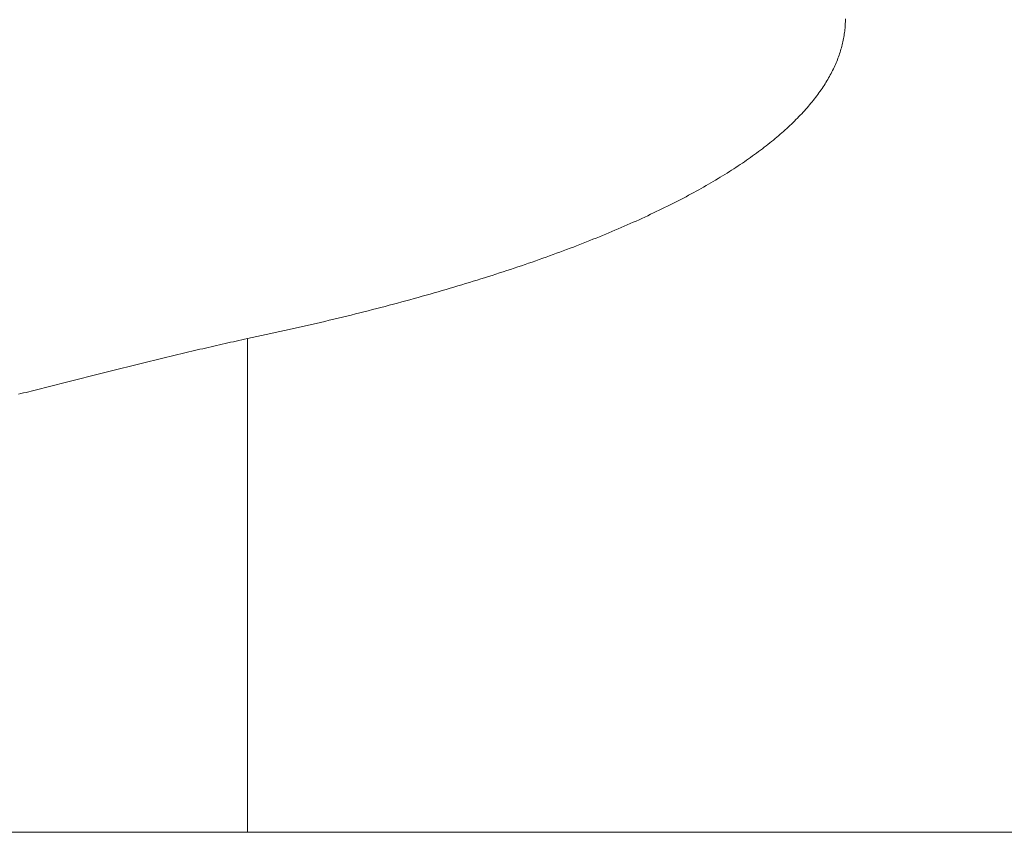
# Model space of a CAD drawing. Header units: millimetres. Extents: x 204754 to 499005, y -178579 to -103222.
# Tile 12 of 178: x 220376 to 220418, y -134130 to -134095. Entities that reach past the tile are written whole.
import ezdxf

# ---------------------------------------------------------------- set-up
doc = ezdxf.new("R2010")
doc.units = ezdxf.units.MM
doc.header["$MEASUREMENT"] = 0
doc.layers.get('0').update_dxf_attribs({"color": 252, "lineweight": 5})
doc.layers.add('P-SANR-FIXT_Nr_pióra__47', color=252, linetype='Continuous', lineweight=5)

# ---------------------------------------------------------------- blocks, each defined once
blk = doc.blocks.new('podkład 20251118')
at = {"layer": 'P-SANR-FIXT_Nr_pióra__47', "color": 252, "linetype": 'Continuous', "lineweight": 5}
for p, q in [((220411.321, -134095.45), (220411.317, -134095.515)), ((220411.321, -134095.45), (220411.317, -134095.515)), ((220411.323, -134095.384), (220411.321, -134095.45)), ((220411.323, -134095.384), (220411.321, -134095.45)), ((220411.325, -134095.319), (220411.323, -134095.384)), ((220411.325, -134095.319), (220411.323, -134095.384)), ((220411.325, -134095.253), (220411.325, -134095.319)), ((220411.325, -134095.253), (220411.325, -134095.319)), ((220411.277, -134095.908), (220411.267, -134095.973)), ((220411.277, -134095.908), (220411.267, -134095.973)), ((220411.286, -134095.843), (220411.277, -134095.908)), ((220411.286, -134095.843), (220411.277, -134095.908)), ((220411.295, -134095.777), (220411.286, -134095.843)), ((220411.295, -134095.777), (220411.286, -134095.843)), ((220411.302, -134095.712), (220411.295, -134095.777)), ((220411.302, -134095.712), (220411.295, -134095.777)), ((220411.308, -134095.646), (220411.302, -134095.712)), ((220411.308, -134095.646), (220411.302, -134095.712)), ((220411.313, -134095.581), (220411.308, -134095.646)), ((220411.313, -134095.581), (220411.308, -134095.646)), ((220411.317, -134095.515), (220411.313, -134095.581)), ((220411.317, -134095.515), (220411.313, -134095.581)), ((220411.203, -134096.3), (220411.187, -134096.366)), ((220411.203, -134096.3), (220411.187, -134096.366)), ((220411.218, -134096.235), (220411.203, -134096.3)), ((220411.218, -134096.235), (220411.203, -134096.3)), ((220411.232, -134096.17), (220411.218, -134096.235)), ((220411.232, -134096.17), (220411.218, -134096.235)), ((220411.244, -134096.104), (220411.232, -134096.17)), ((220411.244, -134096.104), (220411.232, -134096.17)), ((220411.256, -134096.039), (220411.244, -134096.104)), ((220411.256, -134096.039), (220411.244, -134096.104)), ((220411.267, -134095.973), (220411.256, -134096.039)), ((220411.267, -134095.973), (220411.256, -134096.039)), ((220411.073, -134096.757), (220411.05, -134096.823)), ((220411.073, -134096.757), (220411.05, -134096.823)), ((220411.094, -134096.692), (220411.073, -134096.757)), ((220411.094, -134096.692), (220411.073, -134096.757)), ((220411.115, -134096.627), (220411.094, -134096.692)), ((220411.115, -134096.627), (220411.094, -134096.692)), ((220411.134, -134096.562), (220411.115, -134096.627)), ((220411.134, -134096.562), (220411.115, -134096.627)), ((220411.153, -134096.496), (220411.134, -134096.562)), ((220411.153, -134096.496), (220411.134, -134096.562)), ((220411.171, -134096.431), (220411.153, -134096.496)), ((220411.171, -134096.431), (220411.153, -134096.496)), ((220411.187, -134096.366), (220411.171, -134096.431)), ((220411.187, -134096.366), (220411.171, -134096.431)), ((220410.924, -134097.149), (220410.896, -134097.214)), ((220410.924, -134097.149), (220410.896, -134097.214)), ((220410.951, -134097.083), (220410.924, -134097.149)), ((220410.951, -134097.083), (220410.924, -134097.149)), ((220410.977, -134097.018), (220410.951, -134097.083)), ((220410.977, -134097.018), (220410.951, -134097.083)), ((220411.003, -134096.953), (220410.977, -134097.018)), ((220411.003, -134096.953), (220410.977, -134097.018)), ((220411.027, -134096.888), (220411.003, -134096.953)), ((220411.027, -134096.888), (220411.003, -134096.953)), ((220411.05, -134096.823), (220411.027, -134096.888)), ((220411.05, -134096.823), (220411.027, -134096.888)), ((220410.707, -134097.604), (220410.672, -134097.669)), ((220410.707, -134097.604), (220410.672, -134097.669)), ((220410.741, -134097.539), (220410.707, -134097.604)), ((220410.741, -134097.539), (220410.707, -134097.604)), ((220410.774, -134097.474), (220410.741, -134097.539)), ((220410.774, -134097.474), (220410.741, -134097.539)), ((220410.806, -134097.409), (220410.774, -134097.474)), ((220410.806, -134097.409), (220410.774, -134097.474)), ((220410.837, -134097.344), (220410.806, -134097.409)), ((220410.837, -134097.344), (220410.806, -134097.409)), ((220410.867, -134097.279), (220410.837, -134097.344)), ((220410.867, -134097.279), (220410.837, -134097.344)), ((220410.896, -134097.214), (220410.867, -134097.279)), ((220410.896, -134097.214), (220410.867, -134097.279)), ((220410.484, -134097.992), (220410.444, -134098.057)), ((220410.484, -134097.992), (220410.444, -134098.057)), ((220410.524, -134097.928), (220410.484, -134097.992)), ((220410.524, -134097.928), (220410.484, -134097.992)), ((220410.562, -134097.863), (220410.524, -134097.928)), ((220410.562, -134097.863), (220410.524, -134097.928)), ((220410.6, -134097.798), (220410.562, -134097.863)), ((220410.6, -134097.798), (220410.562, -134097.863)), ((220410.637, -134097.733), (220410.6, -134097.798)), ((220410.637, -134097.733), (220410.6, -134097.798)), ((220410.672, -134097.669), (220410.637, -134097.733)), ((220410.672, -134097.669), (220410.637, -134097.733)), ((220410.182, -134098.444), (220410.135, -134098.509)), ((220410.182, -134098.444), (220410.135, -134098.509)), ((220410.228, -134098.38), (220410.182, -134098.444)), ((220410.228, -134098.38), (220410.182, -134098.444)), ((220410.273, -134098.316), (220410.228, -134098.38)), ((220410.273, -134098.316), (220410.228, -134098.38)), ((220410.317, -134098.251), (220410.273, -134098.316)), ((220410.317, -134098.251), (220410.273, -134098.316)), ((220410.36, -134098.186), (220410.317, -134098.251)), ((220410.36, -134098.186), (220410.317, -134098.251)), ((220410.403, -134098.122), (220410.36, -134098.186)), ((220410.403, -134098.122), (220410.36, -134098.186)), ((220410.444, -134098.057), (220410.403, -134098.122)), ((220410.444, -134098.057), (220410.403, -134098.122)), ((220409.833, -134098.894), (220409.779, -134098.959)), ((220409.833, -134098.894), (220409.779, -134098.959)), ((220409.885, -134098.83), (220409.833, -134098.894)), ((220409.885, -134098.83), (220409.833, -134098.894)), ((220409.937, -134098.766), (220409.885, -134098.83)), ((220409.937, -134098.766), (220409.885, -134098.83)), ((220409.988, -134098.702), (220409.937, -134098.766)), ((220409.988, -134098.702), (220409.937, -134098.766)), ((220410.038, -134098.638), (220409.988, -134098.702)), ((220410.038, -134098.638), (220409.988, -134098.702)), ((220410.087, -134098.573), (220410.038, -134098.638)), ((220410.087, -134098.573), (220410.038, -134098.638)), ((220410.135, -134098.509), (220410.087, -134098.573)), ((220410.135, -134098.509), (220410.087, -134098.573)), ((220409.497, -134099.278), (220409.438, -134099.342)), ((220409.497, -134099.278), (220409.438, -134099.342)), ((220409.556, -134099.214), (220409.497, -134099.278)), ((220409.556, -134099.214), (220409.497, -134099.278)), ((220409.613, -134099.15), (220409.556, -134099.214)), ((220409.613, -134099.15), (220409.556, -134099.214)), ((220409.669, -134099.087), (220409.613, -134099.15)), ((220409.669, -134099.087), (220409.613, -134099.15)), ((220409.725, -134099.023), (220409.669, -134099.087)), ((220409.725, -134099.023), (220409.669, -134099.087)), ((220409.779, -134098.959), (220409.725, -134099.023)), ((220409.779, -134098.959), (220409.725, -134099.023)), ((220409.064, -134099.724), (220408.998, -134099.787)), ((220409.064, -134099.724), (220408.998, -134099.787)), ((220409.128, -134099.66), (220409.064, -134099.724)), ((220409.128, -134099.66), (220409.064, -134099.724)), ((220409.192, -134099.597), (220409.128, -134099.66)), ((220409.192, -134099.597), (220409.128, -134099.66)), ((220409.255, -134099.533), (220409.192, -134099.597)), ((220409.255, -134099.533), (220409.192, -134099.597)), ((220409.317, -134099.469), (220409.255, -134099.533)), ((220409.317, -134099.469), (220409.255, -134099.533)), ((220409.378, -134099.406), (220409.317, -134099.469)), ((220409.378, -134099.406), (220409.317, -134099.469)), ((220409.438, -134099.342), (220409.378, -134099.406)), ((220409.438, -134099.342), (220409.378, -134099.406)), ((220408.584, -134100.166), (220408.512, -134100.229)), ((220408.584, -134100.166), (220408.512, -134100.229)), ((220408.656, -134100.103), (220408.584, -134100.166)), ((220408.656, -134100.103), (220408.584, -134100.166)), ((220408.726, -134100.04), (220408.656, -134100.103)), ((220408.726, -134100.04), (220408.656, -134100.103)), ((220408.795, -134099.977), (220408.726, -134100.04)), ((220408.795, -134099.977), (220408.726, -134100.04)), ((220408.864, -134099.914), (220408.795, -134099.977)), ((220408.864, -134099.914), (220408.795, -134099.977)), ((220408.931, -134099.85), (220408.864, -134099.914)), ((220408.931, -134099.85), (220408.864, -134099.914)), ((220408.998, -134099.787), (220408.931, -134099.85)), ((220408.998, -134099.787), (220408.931, -134099.85)), ((220408.138, -134100.543), (220408.06, -134100.605)), ((220408.138, -134100.543), (220408.06, -134100.605)), ((220408.215, -134100.48), (220408.138, -134100.543)), ((220408.215, -134100.48), (220408.138, -134100.543)), ((220408.29, -134100.417), (220408.215, -134100.48)), ((220408.29, -134100.417), (220408.215, -134100.48)), ((220408.365, -134100.355), (220408.29, -134100.417)), ((220408.365, -134100.355), (220408.29, -134100.417)), ((220408.439, -134100.292), (220408.365, -134100.355)), ((220408.439, -134100.292), (220408.365, -134100.355)), ((220408.512, -134100.229), (220408.439, -134100.292)), ((220408.512, -134100.229), (220408.439, -134100.292)), ((220407.576, -134100.979), (220407.492, -134101.041)), ((220407.576, -134100.979), (220407.492, -134101.041)), ((220407.659, -134100.917), (220407.576, -134100.979)), ((220407.659, -134100.917), (220407.576, -134100.979)), ((220407.741, -134100.855), (220407.659, -134100.917)), ((220407.741, -134100.855), (220407.659, -134100.917)), ((220407.822, -134100.792), (220407.741, -134100.855)), ((220407.822, -134100.792), (220407.741, -134100.855)), ((220407.902, -134100.73), (220407.822, -134100.792)), ((220407.902, -134100.73), (220407.822, -134100.792)), ((220407.982, -134100.668), (220407.902, -134100.73)), ((220407.982, -134100.668), (220407.902, -134100.73)), ((220408.06, -134100.605), (220407.982, -134100.668)), ((220408.06, -134100.605), (220407.982, -134100.668)), ((220406.969, -134101.412), (220406.879, -134101.473)), ((220406.969, -134101.412), (220406.879, -134101.473)), ((220407.058, -134101.35), (220406.969, -134101.412)), ((220407.058, -134101.35), (220406.969, -134101.412)), ((220407.147, -134101.288), (220407.058, -134101.35)), ((220407.147, -134101.288), (220407.058, -134101.35)), ((220407.234, -134101.227), (220407.147, -134101.288)), ((220407.234, -134101.227), (220407.147, -134101.288)), ((220407.321, -134101.165), (220407.234, -134101.227)), ((220407.321, -134101.165), (220407.234, -134101.227)), ((220407.407, -134101.103), (220407.321, -134101.165)), ((220407.407, -134101.103), (220407.321, -134101.165)), ((220407.492, -134101.041), (220407.407, -134101.103)), ((220407.492, -134101.041), (220407.407, -134101.103)), ((220406.318, -134101.84), (220406.222, -134101.901)), ((220406.318, -134101.84), (220406.222, -134101.901)), ((220406.414, -134101.779), (220406.318, -134101.84)), ((220406.414, -134101.779), (220406.318, -134101.84)), ((220406.509, -134101.718), (220406.414, -134101.779)), ((220406.509, -134101.718), (220406.414, -134101.779)), ((220406.602, -134101.657), (220406.509, -134101.718)), ((220406.602, -134101.657), (220406.509, -134101.718)), ((220406.695, -134101.596), (220406.602, -134101.657)), ((220406.695, -134101.596), (220406.602, -134101.657)), ((220406.787, -134101.534), (220406.695, -134101.596)), ((220406.787, -134101.534), (220406.695, -134101.596)), ((220406.879, -134101.473), (220406.787, -134101.534)), ((220406.879, -134101.473), (220406.787, -134101.534)), ((220405.624, -134102.264), (220405.521, -134102.325)), ((220405.624, -134102.264), (220405.521, -134102.325)), ((220405.726, -134102.204), (220405.624, -134102.264)), ((220405.726, -134102.204), (220405.624, -134102.264)), ((220405.827, -134102.144), (220405.726, -134102.204)), ((220405.827, -134102.144), (220405.726, -134102.204)), ((220405.927, -134102.083), (220405.827, -134102.144)), ((220405.927, -134102.083), (220405.827, -134102.144)), ((220406.026, -134102.022), (220405.927, -134102.083)), ((220406.026, -134102.022), (220405.927, -134102.083)), ((220406.124, -134101.962), (220406.026, -134102.022)), ((220406.124, -134101.962), (220406.026, -134102.022)), ((220406.222, -134101.901), (220406.124, -134101.962)), ((220406.222, -134101.901), (220406.124, -134101.962)), ((220404.887, -134102.684), (220404.778, -134102.744)), ((220404.887, -134102.684), (220404.778, -134102.744)), ((220404.995, -134102.624), (220404.887, -134102.684)), ((220404.995, -134102.624), (220404.887, -134102.684)), ((220405.102, -134102.565), (220404.995, -134102.624)), ((220405.102, -134102.565), (220404.995, -134102.624)), ((220405.208, -134102.505), (220405.102, -134102.565)), ((220405.208, -134102.505), (220405.102, -134102.565)), ((220405.313, -134102.445), (220405.208, -134102.505)), ((220405.313, -134102.445), (220405.208, -134102.505)), ((220405.418, -134102.385), (220405.313, -134102.445)), ((220405.418, -134102.385), (220405.313, -134102.445)), ((220405.521, -134102.325), (220405.418, -134102.385)), ((220405.521, -134102.325), (220405.418, -134102.385)), ((220404.107, -134103.099), (220403.992, -134103.158)), ((220404.107, -134103.099), (220403.992, -134103.158)), ((220404.221, -134103.04), (220404.107, -134103.099)), ((220404.221, -134103.04), (220404.107, -134103.099)), ((220404.334, -134102.981), (220404.221, -134103.04)), ((220404.334, -134102.981), (220404.221, -134103.04)), ((220404.446, -134102.922), (220404.334, -134102.981)), ((220404.446, -134102.922), (220404.334, -134102.981)), ((220404.558, -134102.863), (220404.446, -134102.922)), ((220404.558, -134102.863), (220404.446, -134102.922)), ((220404.668, -134102.803), (220404.558, -134102.863)), ((220404.668, -134102.803), (220404.558, -134102.863)), ((220404.778, -134102.744), (220404.668, -134102.803)), ((220404.778, -134102.744), (220404.668, -134102.803)), ((220403.163, -134103.567), (220403.042, -134103.625)), ((220403.163, -134103.567), (220403.042, -134103.625)), ((220403.284, -134103.509), (220403.163, -134103.567)), ((220403.284, -134103.509), (220403.163, -134103.567)), ((220403.404, -134103.451), (220403.284, -134103.509)), ((220403.404, -134103.451), (220403.284, -134103.509)), ((220403.523, -134103.392), (220403.404, -134103.451)), ((220403.523, -134103.392), (220403.404, -134103.451)), ((220403.642, -134103.334), (220403.523, -134103.392)), ((220403.642, -134103.334), (220403.523, -134103.392)), ((220403.759, -134103.275), (220403.642, -134103.334)), ((220403.759, -134103.275), (220403.642, -134103.334)), ((220403.876, -134103.217), (220403.759, -134103.275)), ((220403.876, -134103.217), (220403.759, -134103.275)), ((220403.992, -134103.158), (220403.876, -134103.217)), ((220403.992, -134103.158), (220403.876, -134103.217)), ((220402.293, -134103.971), (220402.166, -134104.028)), ((220402.293, -134103.971), (220402.166, -134104.028)), ((220402.42, -134103.914), (220402.293, -134103.971)), ((220402.42, -134103.914), (220402.293, -134103.971)), ((220402.546, -134103.856), (220402.42, -134103.914)), ((220402.546, -134103.856), (220402.42, -134103.914)), ((220402.671, -134103.799), (220402.546, -134103.856)), ((220402.671, -134103.799), (220402.546, -134103.856)), ((220402.795, -134103.741), (220402.671, -134103.799)), ((220402.795, -134103.741), (220402.671, -134103.799)), ((220402.919, -134103.683), (220402.795, -134103.741)), ((220402.919, -134103.683), (220402.795, -134103.741)), ((220403.042, -134103.625), (220402.919, -134103.683)), ((220403.042, -134103.625), (220402.919, -134103.683)), ((220401.249, -134104.426), (220401.115, -134104.482)), ((220401.249, -134104.426), (220401.115, -134104.482)), ((220401.382, -134104.369), (220401.249, -134104.426)), ((220401.382, -134104.369), (220401.249, -134104.426)), ((220401.515, -134104.313), (220401.382, -134104.369)), ((220401.515, -134104.313), (220401.382, -134104.369)), ((220401.647, -134104.256), (220401.515, -134104.313)), ((220401.647, -134104.256), (220401.515, -134104.313)), ((220401.778, -134104.199), (220401.647, -134104.256)), ((220401.778, -134104.199), (220401.647, -134104.256)), ((220401.908, -134104.142), (220401.778, -134104.199)), ((220401.908, -134104.142), (220401.778, -134104.199)), ((220402.037, -134104.085), (220401.908, -134104.142)), ((220402.037, -134104.085), (220401.908, -134104.142)), ((220402.166, -134104.028), (220402.037, -134104.085)), ((220402.166, -134104.028), (220402.037, -134104.085)), ((220400.292, -134104.817), (220400.152, -134104.872)), ((220400.292, -134104.817), (220400.152, -134104.872)), ((220400.431, -134104.761), (220400.292, -134104.817)), ((220400.431, -134104.761), (220400.292, -134104.817)), ((220400.569, -134104.706), (220400.431, -134104.761)), ((220400.569, -134104.706), (220400.431, -134104.761)), ((220400.707, -134104.65), (220400.569, -134104.706)), ((220400.707, -134104.65), (220400.569, -134104.706)), ((220400.844, -134104.594), (220400.707, -134104.65)), ((220400.844, -134104.594), (220400.707, -134104.65)), ((220400.98, -134104.538), (220400.844, -134104.594)), ((220400.98, -134104.538), (220400.844, -134104.594)), ((220401.115, -134104.482), (220400.98, -134104.538)), ((220401.115, -134104.482), (220400.98, -134104.538)), ((220399.151, -134105.256), (220399.005, -134105.311)), ((220399.151, -134105.256), (220399.005, -134105.311)), ((220399.296, -134105.202), (220399.151, -134105.256)), ((220399.296, -134105.202), (220399.151, -134105.256)), ((220399.441, -134105.147), (220399.296, -134105.202)), ((220399.441, -134105.147), (220399.296, -134105.202)), ((220399.585, -134105.093), (220399.441, -134105.147)), ((220399.585, -134105.093), (220399.441, -134105.147)), ((220399.728, -134105.038), (220399.585, -134105.093)), ((220399.728, -134105.038), (220399.585, -134105.093)), ((220399.87, -134104.983), (220399.728, -134105.038)), ((220399.87, -134104.983), (220399.728, -134105.038)), ((220400.012, -134104.928), (220399.87, -134104.983)), ((220400.012, -134104.928), (220399.87, -134104.983)), ((220400.152, -134104.872), (220400.012, -134104.928)), ((220400.152, -134104.872), (220400.012, -134104.928)), ((220397.96, -134105.687), (220397.807, -134105.74)), ((220397.96, -134105.687), (220397.807, -134105.74)), ((220398.111, -134105.634), (220397.96, -134105.687)), ((220398.111, -134105.634), (220397.96, -134105.687)), ((220398.262, -134105.58), (220398.111, -134105.634)), ((220398.262, -134105.58), (220398.111, -134105.634)), ((220398.412, -134105.527), (220398.262, -134105.58)), ((220398.412, -134105.527), (220398.262, -134105.58)), ((220398.561, -134105.473), (220398.412, -134105.527)), ((220398.561, -134105.473), (220398.412, -134105.527)), ((220398.71, -134105.419), (220398.561, -134105.473)), ((220398.71, -134105.419), (220398.561, -134105.473)), ((220398.858, -134105.365), (220398.71, -134105.419)), ((220398.858, -134105.365), (220398.71, -134105.419)), ((220399.005, -134105.311), (220398.858, -134105.365)), ((220399.005, -134105.311), (220398.858, -134105.365)), ((220396.72, -134106.109), (220396.561, -134106.161)), ((220396.72, -134106.109), (220396.561, -134106.161)), ((220396.877, -134106.057), (220396.72, -134106.109)), ((220396.877, -134106.057), (220396.72, -134106.109)), ((220397.034, -134106.004), (220396.877, -134106.057)), ((220397.034, -134106.004), (220396.877, -134106.057)), ((220397.19, -134105.952), (220397.034, -134106.004)), ((220397.19, -134105.952), (220397.034, -134106.004)), ((220397.346, -134105.899), (220397.19, -134105.952)), ((220397.346, -134105.899), (220397.19, -134105.952)), ((220397.5, -134105.846), (220397.346, -134105.899)), ((220397.5, -134105.846), (220397.346, -134105.899)), ((220397.654, -134105.793), (220397.5, -134105.846)), ((220397.654, -134105.793), (220397.5, -134105.846)), ((220397.807, -134105.74), (220397.654, -134105.793)), ((220397.807, -134105.74), (220397.654, -134105.793)), ((220395.431, -134106.521), (220395.267, -134106.572)), ((220395.431, -134106.521), (220395.267, -134106.572)), ((220395.595, -134106.47), (220395.431, -134106.521)), ((220395.595, -134106.47), (220395.431, -134106.521)), ((220395.758, -134106.419), (220395.595, -134106.47)), ((220395.758, -134106.419), (220395.595, -134106.47)), ((220395.92, -134106.368), (220395.758, -134106.419)), ((220395.92, -134106.368), (220395.758, -134106.419)), ((220396.081, -134106.316), (220395.92, -134106.368)), ((220396.081, -134106.316), (220395.92, -134106.368)), ((220396.242, -134106.264), (220396.081, -134106.316)), ((220396.242, -134106.264), (220396.081, -134106.316)), ((220396.402, -134106.213), (220396.242, -134106.264)), ((220396.402, -134106.213), (220396.242, -134106.264)), ((220396.561, -134106.161), (220396.402, -134106.213)), ((220396.561, -134106.161), (220396.402, -134106.213)), ((220393.925, -134106.973), (220393.754, -134107.023)), ((220393.925, -134106.973), (220393.754, -134107.023)), ((220394.095, -134106.924), (220393.925, -134106.973)), ((220394.095, -134106.924), (220393.925, -134106.973)), ((220394.265, -134106.874), (220394.095, -134106.924)), ((220394.265, -134106.874), (220394.095, -134106.924)), ((220394.433, -134106.824), (220394.265, -134106.874)), ((220394.433, -134106.824), (220394.265, -134106.874)), ((220394.602, -134106.774), (220394.433, -134106.824)), ((220394.602, -134106.774), (220394.433, -134106.824)), ((220394.769, -134106.724), (220394.602, -134106.774)), ((220394.769, -134106.724), (220394.602, -134106.774)), ((220394.936, -134106.673), (220394.769, -134106.724)), ((220394.936, -134106.673), (220394.769, -134106.724)), ((220395.102, -134106.623), (220394.936, -134106.673)), ((220395.102, -134106.623), (220394.936, -134106.673)), ((220395.267, -134106.572), (220395.102, -134106.623)), ((220395.267, -134106.572), (220395.102, -134106.623)), ((220392.536, -134107.365), (220392.359, -134107.414)), ((220392.536, -134107.365), (220392.359, -134107.414)), ((220392.712, -134107.317), (220392.536, -134107.365)), ((220392.712, -134107.317), (220392.536, -134107.365)), ((220392.887, -134107.268), (220392.712, -134107.317)), ((220392.887, -134107.268), (220392.712, -134107.317)), ((220393.062, -134107.22), (220392.887, -134107.268)), ((220393.062, -134107.22), (220392.887, -134107.268)), ((220393.236, -134107.171), (220393.062, -134107.22)), ((220393.236, -134107.171), (220393.062, -134107.22)), ((220393.409, -134107.122), (220393.236, -134107.171)), ((220393.409, -134107.122), (220393.236, -134107.171)), ((220393.582, -134107.072), (220393.409, -134107.122)), ((220393.582, -134107.072), (220393.409, -134107.122)), ((220393.754, -134107.023), (220393.582, -134107.072)), ((220393.754, -134107.023), (220393.582, -134107.072)), ((220390.918, -134107.794), (220390.735, -134107.841)), ((220390.918, -134107.794), (220390.735, -134107.841)), ((220391.101, -134107.747), (220390.918, -134107.794)), ((220391.101, -134107.747), (220390.918, -134107.794)), ((220391.283, -134107.7), (220391.101, -134107.747)), ((220391.283, -134107.7), (220391.101, -134107.747)), ((220391.464, -134107.653), (220391.283, -134107.7)), ((220391.464, -134107.653), (220391.283, -134107.7)), ((220391.644, -134107.605), (220391.464, -134107.653)), ((220391.644, -134107.605), (220391.464, -134107.653)), ((220391.824, -134107.558), (220391.644, -134107.605)), ((220391.824, -134107.558), (220391.644, -134107.605)), ((220392.003, -134107.51), (220391.824, -134107.558)), ((220392.003, -134107.51), (220391.824, -134107.558)), ((220392.181, -134107.462), (220392.003, -134107.51)), ((220392.181, -134107.462), (220392.003, -134107.51)), ((220392.359, -134107.414), (220392.181, -134107.462)), ((220392.359, -134107.414), (220392.181, -134107.462)), ((220389.243, -134108.21), (220389.054, -134108.256)), ((220389.243, -134108.21), (220389.054, -134108.256)), ((220389.432, -134108.165), (220389.243, -134108.21)), ((220389.432, -134108.165), (220389.243, -134108.21)), ((220389.62, -134108.119), (220389.432, -134108.165)), ((220389.62, -134108.119), (220389.432, -134108.165)), ((220389.808, -134108.073), (220389.62, -134108.119)), ((220389.808, -134108.073), (220389.62, -134108.119)), ((220389.995, -134108.027), (220389.808, -134108.073)), ((220389.995, -134108.027), (220389.808, -134108.073)), ((220390.181, -134107.981), (220389.995, -134108.027)), ((220390.181, -134107.981), (220389.995, -134108.027)), ((220390.366, -134107.934), (220390.181, -134107.981)), ((220390.366, -134107.934), (220390.181, -134107.981)), ((220390.551, -134107.888), (220390.366, -134107.934)), ((220390.551, -134107.888), (220390.366, -134107.934)), ((220390.735, -134107.841), (220390.551, -134107.888)), ((220390.735, -134107.841), (220390.551, -134107.888)), ((220387.316, -134108.657), (220387.119, -134108.701)), ((220387.316, -134108.657), (220387.119, -134108.701)), ((220387.512, -134108.613), (220387.316, -134108.657)), ((220387.512, -134108.613), (220387.316, -134108.657)), ((220387.707, -134108.569), (220387.512, -134108.613)), ((220387.707, -134108.569), (220387.512, -134108.613)), ((220387.901, -134108.525), (220387.707, -134108.569)), ((220387.901, -134108.525), (220387.707, -134108.569)), ((220388.095, -134108.48), (220387.901, -134108.525)), ((220388.095, -134108.48), (220387.901, -134108.525)), ((220388.288, -134108.436), (220388.095, -134108.48)), ((220388.288, -134108.436), (220388.095, -134108.48)), ((220388.481, -134108.391), (220388.288, -134108.436)), ((220388.481, -134108.391), (220388.288, -134108.436)), ((220388.672, -134108.346), (220388.481, -134108.391)), ((220388.672, -134108.346), (220388.481, -134108.391)), ((220388.863, -134108.301), (220388.672, -134108.346)), ((220388.863, -134108.301), (220388.672, -134108.346)), ((220389.054, -134108.256), (220388.863, -134108.301)), ((220389.054, -134108.256), (220388.863, -134108.301)), ((220385.158, -134109.125), (220385.28, -134109.098)), ((220385.158, -134109.125), (220385.28, -134109.098)), ((220385.28, -134109.098), (220385.401, -134109.072)), ((220385.28, -134109.098), (220385.401, -134109.072)), ((220385.401, -134109.072), (220385.523, -134109.045)), ((220385.401, -134109.072), (220385.523, -134109.045)), ((220385.725, -134109.003), (220385.523, -134109.045)), ((220385.725, -134109.003), (220385.523, -134109.045)), ((220385.523, -134109.045), (220385.523, -134130.344)), ((220385.523, -134109.045), (220385.523, -134130.344)), ((220385.926, -134108.96), (220385.725, -134109.003)), ((220385.926, -134108.96), (220385.725, -134109.003)), ((220386.127, -134108.917), (220385.926, -134108.96)), ((220386.127, -134108.917), (220385.926, -134108.96)), ((220386.326, -134108.874), (220386.127, -134108.917)), ((220386.326, -134108.874), (220386.127, -134108.917)), ((220386.526, -134108.831), (220386.326, -134108.874)), ((220386.526, -134108.831), (220386.326, -134108.874)), ((220386.724, -134108.788), (220386.526, -134108.831)), ((220386.724, -134108.788), (220386.526, -134108.831)), ((220386.922, -134108.745), (220386.724, -134108.788)), ((220386.922, -134108.745), (220386.724, -134108.788)), ((220387.119, -134108.701), (220386.922, -134108.745)), ((220387.119, -134108.701), (220386.922, -134108.745)), ((220383.355, -134109.534), (220383.474, -134109.507)), ((220383.355, -134109.534), (220383.474, -134109.507)), ((220383.474, -134109.507), (220383.593, -134109.479)), ((220383.474, -134109.507), (220383.593, -134109.479)), ((220383.593, -134109.479), (220383.713, -134109.451)), ((220383.593, -134109.479), (220383.713, -134109.451)), ((220383.713, -134109.451), (220383.833, -134109.424)), ((220383.713, -134109.451), (220383.833, -134109.424)), ((220383.833, -134109.424), (220383.953, -134109.396)), ((220383.833, -134109.424), (220383.953, -134109.396)), ((220383.953, -134109.396), (220384.073, -134109.368)), ((220383.953, -134109.396), (220384.073, -134109.368)), ((220384.073, -134109.368), (220384.193, -134109.341)), ((220384.073, -134109.368), (220384.193, -134109.341)), ((220384.193, -134109.341), (220384.313, -134109.314)), ((220384.193, -134109.341), (220384.313, -134109.314)), ((220384.313, -134109.314), (220384.433, -134109.287)), ((220384.313, -134109.314), (220384.433, -134109.287)), ((220384.433, -134109.287), (220384.554, -134109.259)), ((220384.433, -134109.287), (220384.554, -134109.259)), ((220384.554, -134109.259), (220384.674, -134109.232)), ((220384.554, -134109.259), (220384.674, -134109.232)), ((220384.674, -134109.232), (220384.795, -134109.205)), ((220384.674, -134109.232), (220384.795, -134109.205)), ((220384.795, -134109.205), (220384.916, -134109.178)), ((220384.795, -134109.205), (220384.916, -134109.178)), ((220384.916, -134109.178), (220385.037, -134109.152)), ((220384.916, -134109.178), (220385.037, -134109.152)), ((220385.037, -134109.152), (220385.158, -134109.125)), ((220385.037, -134109.152), (220385.158, -134109.125)), ((220381.58, -134109.958), (220381.698, -134109.93)), ((220381.58, -134109.958), (220381.698, -134109.93)), ((220381.698, -134109.93), (220381.815, -134109.901)), ((220381.698, -134109.93), (220381.815, -134109.901)), ((220381.815, -134109.901), (220381.933, -134109.873)), ((220381.815, -134109.901), (220381.933, -134109.873)), ((220381.933, -134109.873), (220382.051, -134109.844)), ((220381.933, -134109.873), (220382.051, -134109.844)), ((220382.051, -134109.844), (220382.169, -134109.816)), ((220382.051, -134109.844), (220382.169, -134109.816)), ((220382.169, -134109.816), (220382.287, -134109.787)), ((220382.169, -134109.816), (220382.287, -134109.787)), ((220382.287, -134109.787), (220382.405, -134109.759)), ((220382.287, -134109.787), (220382.405, -134109.759)), ((220382.405, -134109.759), (220382.523, -134109.731)), ((220382.405, -134109.759), (220382.523, -134109.731)), ((220382.523, -134109.731), (220382.641, -134109.703)), ((220382.523, -134109.731), (220382.641, -134109.703)), ((220382.641, -134109.703), (220382.76, -134109.674)), ((220382.641, -134109.703), (220382.76, -134109.674)), ((220382.76, -134109.674), (220382.879, -134109.646)), ((220382.76, -134109.674), (220382.879, -134109.646)), ((220382.879, -134109.646), (220382.998, -134109.618)), ((220382.879, -134109.646), (220382.998, -134109.618)), ((220382.998, -134109.618), (220383.116, -134109.59)), ((220382.998, -134109.618), (220383.116, -134109.59)), ((220383.116, -134109.59), (220383.236, -134109.562)), ((220383.116, -134109.59), (220383.236, -134109.562)), ((220383.236, -134109.562), (220383.355, -134109.534)), ((220383.236, -134109.562), (220383.355, -134109.534)), ((220379.834, -134110.39), (220379.949, -134110.361)), ((220379.834, -134110.39), (220379.949, -134110.361)), ((220379.949, -134110.361), (220380.065, -134110.332)), ((220379.949, -134110.361), (220380.065, -134110.332)), ((220380.065, -134110.332), (220380.181, -134110.304)), ((220380.065, -134110.332), (220380.181, -134110.304)), ((220380.181, -134110.304), (220380.297, -134110.275)), ((220380.181, -134110.304), (220380.297, -134110.275)), ((220380.297, -134110.275), (220380.413, -134110.246)), ((220380.297, -134110.275), (220380.413, -134110.246)), ((220380.413, -134110.246), (220380.529, -134110.217)), ((220380.413, -134110.246), (220380.529, -134110.217)), ((220380.529, -134110.217), (220380.645, -134110.188)), ((220380.529, -134110.217), (220380.645, -134110.188)), ((220380.645, -134110.188), (220380.762, -134110.159)), ((220380.645, -134110.188), (220380.762, -134110.159)), ((220380.762, -134110.159), (220380.878, -134110.13)), ((220380.762, -134110.159), (220380.878, -134110.13)), ((220380.878, -134110.13), (220380.995, -134110.102)), ((220380.878, -134110.13), (220380.995, -134110.102)), ((220380.995, -134110.102), (220381.112, -134110.073)), ((220380.995, -134110.102), (220381.112, -134110.073)), ((220381.112, -134110.073), (220381.229, -134110.044)), ((220381.112, -134110.073), (220381.229, -134110.044)), ((220381.229, -134110.044), (220381.346, -134110.016)), ((220381.229, -134110.044), (220381.346, -134110.016)), ((220381.346, -134110.016), (220381.463, -134109.987)), ((220381.346, -134110.016), (220381.463, -134109.987)), ((220381.463, -134109.987), (220381.58, -134109.958)), ((220381.463, -134109.987), (220381.58, -134109.958)), ((220378.114, -134110.824), (220378.228, -134110.795)), ((220378.114, -134110.824), (220378.228, -134110.795)), ((220378.228, -134110.795), (220378.342, -134110.766)), ((220378.228, -134110.795), (220378.342, -134110.766)), ((220378.342, -134110.766), (220378.456, -134110.737)), ((220378.342, -134110.766), (220378.456, -134110.737)), ((220378.456, -134110.737), (220378.57, -134110.708)), ((220378.456, -134110.737), (220378.57, -134110.708)), ((220378.57, -134110.708), (220378.684, -134110.679)), ((220378.57, -134110.708), (220378.684, -134110.679)), ((220378.684, -134110.679), (220378.799, -134110.651)), ((220378.684, -134110.679), (220378.799, -134110.651)), ((220378.799, -134110.651), (220378.913, -134110.622)), ((220378.799, -134110.651), (220378.913, -134110.622)), ((220378.913, -134110.622), (220379.028, -134110.593)), ((220378.913, -134110.622), (220379.028, -134110.593)), ((220379.028, -134110.593), (220379.142, -134110.564)), ((220379.028, -134110.593), (220379.142, -134110.564)), ((220379.142, -134110.564), (220379.257, -134110.535)), ((220379.142, -134110.564), (220379.257, -134110.535)), ((220379.257, -134110.535), (220379.372, -134110.506)), ((220379.257, -134110.535), (220379.372, -134110.506)), ((220379.372, -134110.506), (220379.487, -134110.477)), ((220379.372, -134110.506), (220379.487, -134110.477)), ((220379.487, -134110.477), (220379.603, -134110.448)), ((220379.487, -134110.477), (220379.603, -134110.448)), ((220379.603, -134110.448), (220379.718, -134110.419)), ((220379.603, -134110.448), (220379.718, -134110.419)), ((220379.718, -134110.419), (220379.834, -134110.39)), ((220379.718, -134110.419), (220379.834, -134110.39)), ((220376.42, -134111.252), (220376.532, -134111.223)), ((220376.42, -134111.252), (220376.532, -134111.223)), ((220376.532, -134111.223), (220376.644, -134111.195)), ((220376.532, -134111.223), (220376.644, -134111.195)), ((220376.644, -134111.195), (220376.757, -134111.167)), ((220376.644, -134111.195), (220376.757, -134111.167)), ((220376.757, -134111.167), (220376.869, -134111.139)), ((220376.757, -134111.167), (220376.869, -134111.139)), ((220376.869, -134111.139), (220376.982, -134111.11)), ((220376.869, -134111.139), (220376.982, -134111.11)), ((220376.982, -134111.11), (220377.094, -134111.082)), ((220376.982, -134111.11), (220377.094, -134111.082)), ((220377.094, -134111.082), (220377.207, -134111.053)), ((220377.094, -134111.082), (220377.207, -134111.053)), ((220377.207, -134111.053), (220377.32, -134111.025)), ((220377.207, -134111.053), (220377.32, -134111.025)), ((220377.32, -134111.025), (220377.433, -134110.996)), ((220377.32, -134111.025), (220377.433, -134110.996)), ((220377.433, -134110.996), (220377.546, -134110.967)), ((220377.433, -134110.996), (220377.546, -134110.967)), ((220377.546, -134110.967), (220377.659, -134110.939)), ((220377.546, -134110.967), (220377.659, -134110.939)), ((220377.659, -134110.939), (220377.773, -134110.91)), ((220377.659, -134110.939), (220377.773, -134110.91)), ((220377.773, -134110.91), (220377.886, -134110.881)), ((220377.773, -134110.91), (220377.886, -134110.881)), ((220377.886, -134110.881), (220378, -134110.852)), ((220377.886, -134110.881), (220378, -134110.852)), ((220378, -134110.852), (220378.114, -134110.824)), ((220378, -134110.852), (220378.114, -134110.824)), ((220375.639, -134111.447), (220375.751, -134111.419)), ((220375.639, -134111.447), (220375.751, -134111.419)), ((220375.751, -134111.419), (220375.862, -134111.391)), ((220375.751, -134111.419), (220375.862, -134111.391)), ((220375.862, -134111.391), (220375.973, -134111.364)), ((220375.862, -134111.391), (220375.973, -134111.364)), ((220375.973, -134111.364), (220376.085, -134111.336)), ((220375.973, -134111.364), (220376.085, -134111.336)), ((220376.085, -134111.336), (220376.196, -134111.308)), ((220376.085, -134111.336), (220376.196, -134111.308)), ((220376.196, -134111.308), (220376.308, -134111.28)), ((220376.196, -134111.308), (220376.308, -134111.28)), ((220376.308, -134111.28), (220376.42, -134111.252)), ((220376.308, -134111.28), (220376.42, -134111.252)), ((220350.677, -134130.344), (220497.107, -134130.344)), ((220385.523, -134130.344), (220350.677, -134130.344)), ((220350.677, -134130.344), (220497.107, -134130.344)), ((220385.523, -134130.344), (220350.677, -134130.344)), ((220385.523, -134130.344), (220497.107, -134130.344)), ((220385.523, -134130.344), (220497.107, -134130.344))]:
    blk.add_line(p, q, dxfattribs=at)

msp = doc.modelspace()

# ---------------------------------------------------------------- block references
msp.add_blockref('podkład 20251118', (0, 0))

doc.saveas('drawing.dxf')
